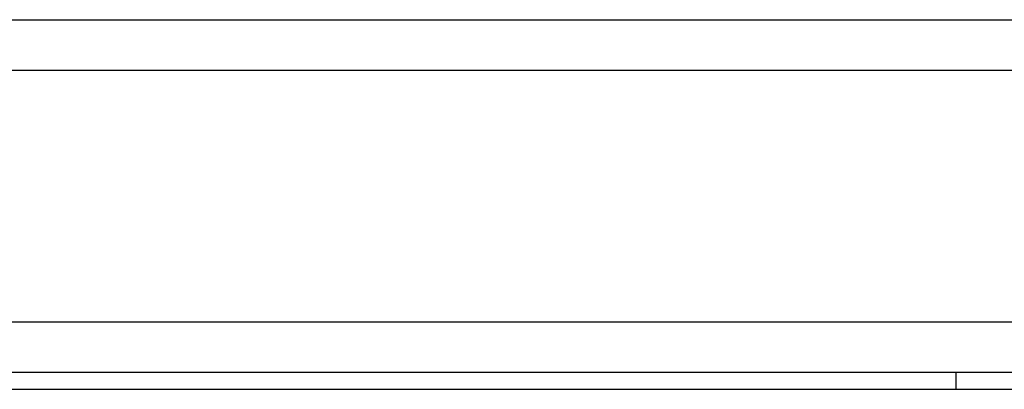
# Model space of a CAD drawing. Header units: inches. Extents: x 6 to 216, y 11 to 118.
# Tile 4 of 212: x 21.846 to 22.894, y 11.895 to 12.288. Entities that reach past the tile are written whole.
import ezdxf

# ---------------------------------------------------------------- set-up
doc = ezdxf.new("R2010")
doc.units = ezdxf.units.IN
doc.header["$MEASUREMENT"] = 0
doc.layers.add('Visible Edges(ANSI)', color=7, linetype='Continuous', lineweight=25)
doc.layers.add('Visible Tangent Edges(ANSI)', color=7, linetype='Continuous', lineweight=25)

msp = doc.modelspace()

# ---------------------------------------------------------------- linework, layer by layer
at = {"layer": 'Visible Edges(ANSI)'}
for p, q in [((8.4176, 12.2882), (23.1262, 12.2882)), ((22.8428, 11.9132), (7.7633, 11.9132)), ((22.8428, 11.9132), (22.8432, 11.9132)), ((22.9676, 11.9132), (22.8432, 11.9132)), ((5.7102, 11.8952), (41.3062, 11.8952))]:
    msp.add_line(p, q, dxfattribs=at)
at = {"layer": 'Visible Tangent Edges(ANSI)'}
for p, q in [((23.1252, 12.2344), (8.4176, 12.2344)), ((9.0869, 11.9671), (23.1243, 11.9671)), ((22.8428, 11.9132), (22.8428, 11.8952)), ((22.8432, 11.8952), (22.8432, 11.9132))]:
    msp.add_line(p, q, dxfattribs=at)

doc.saveas('drawing.dxf')
